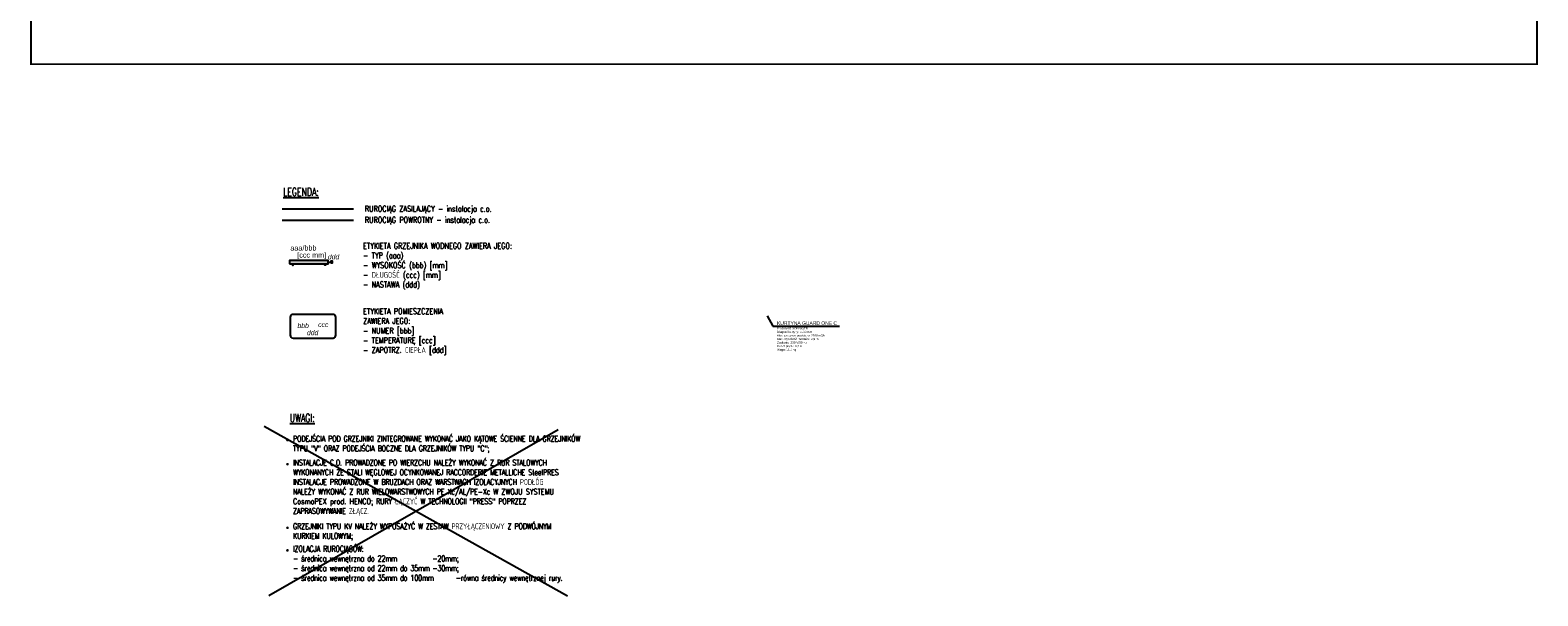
# Model space of a CAD drawing. Header units: centimetres. Extents: x -2715 to 104803, y -2927 to 32152.
# Tile 5 of 72: x 85598 to 89803, y -2927 to -1348. Entities that reach past the tile are written whole.
import ezdxf
from ezdxf.lldxf.tags import DXFTag

# ---------------------------------------------------------------- set-up
doc = ezdxf.new("R2010")
doc.units = ezdxf.units.CM
doc.header["$MEASUREMENT"] = 0
for name, color, linetype in [('_IS_sanitarne.opis', 105, 'Continuous'), ('IS_Grzejniki_Plan_rzut', 90, 'SOLID'), ('IS_Powrót', 240, 'Continuous'), ('IS_Text_Konstrukcji', 7, 'Continuous'), ('IS_Text_Odbiornikow_Therm', 7, 'Continuous'), ('IS_Zasilanie', 240, 'SOLID'), ('Sonniger opisy', 255, 'Continuous')]:
    doc.layers.add(name, color=color, linetype=linetype)
doc.layers.add('IS_Armatura_Therm', color=7, linetype='SOLID', true_color=0x000000)
doc.styles.add('FluidCAD', font='simplex.shx', dxfattribs={"width": 0.7})
doc.styles.get("Standard").update_dxf_attribs({"font": 'ARIALN.TTF'})
tags = doc.linetypes.add('Dash', pattern=[15, 10, -5]).pattern_tags.tags
tags[6:7] = [DXFTag(74, 4), DXFTag(75, 0), DXFTag(340, '0'), DXFTag(46, 0.0), DXFTag(50, 0.0), DXFTag(44, 0.0), DXFTag(45, 0.0)]
tags[4:5] = [DXFTag(74, 4), DXFTag(75, 0), DXFTag(340, '0'), DXFTag(46, 0.0), DXFTag(50, 0.0), DXFTag(44, 0.0), DXFTag(45, 0.0)]
tags = doc.linetypes.add('SOLID', pattern=[10, 10, 0]).pattern_tags.tags
tags[6:7] = [DXFTag(74, 4), DXFTag(75, 0), DXFTag(340, '0'), DXFTag(46, 0.0), DXFTag(50, 0.0), DXFTag(44, 0.0), DXFTag(45, 0.0)]
tags[4:5] = [DXFTag(74, 4), DXFTag(75, 0), DXFTag(340, '0'), DXFTag(46, 0.0), DXFTag(50, 0.0), DXFTag(44, 0.0), DXFTag(45, 0.0)]

msp = doc.modelspace()

# ---------------------------------------------------------------- hatches: boundary and pattern name
at = {"layer": 'IS_Grzejniki_Plan_rzut'}
msp.add_hatch(color=256, dxfattribs=at).paths.add_polyline_path([(86321.21, -2000), (86429.21, -2000), (86429.21, -1991), (86321.21, -1991)])

# ---------------------------------------------------------------- linework, layer by layer
for p, q in [((86250.17, -2453.15), (87096.64, -2926.85)), ((87070.17, -2463.15), (86263.76, -2926.41))]:
    msp.add_line(p, q)
at = {"lineweight": 50, "const_width": 5}
msp.add_lwpolyline([(85600.17, -1443.15), (85600.17, 1526.85), (89800.17, 1526.85), (89800.17, -1443.15), (85600.17, -1443.15)], dxfattribs=at)
at = {"layer": '_IS_sanitarne.opis', "const_width": 3.73}
for points in [[(86313.46, -2492.08, 1), (86317.19, -2492.08, 1)], [(86313.46, -2559.45, 1), (86317.19, -2559.45, 1)], [(86313.46, -2736.99, 1), (86317.19, -2736.99, 1)], [(86313.46, -2799.85, 1), (86317.19, -2799.85, 1)]]:
    msp.add_lwpolyline(points, format="xyb", close=True, dxfattribs=at)
at = {"layer": 'IS_Armatura_Therm'}
for points in [[(86429.21, -1995.5), (86435.96, -1995.5)], [(86435.96, -1997.75), (86440.46, -1997.75), (86440.46, -1993.25), (86435.96, -1993.25), (86435.96, -1997.75)]]:
    msp.add_lwpolyline(points, dxfattribs=at)
at = {"layer": 'IS_Grzejniki_Plan_rzut'}
for points in [[(86321.21, -2000), (86429.21, -2000), (86429.21, -1991), (86321.21, -1991), (86321.21, -2000)], [(86329.09, -2000), (86329.09, -2004.5), (86331.34, -2004.5), (86331.34, -2000)], [(86421.34, -2000), (86421.34, -2004.5), (86419.09, -2004.5), (86419.09, -2000)]]:
    msp.add_lwpolyline(points, dxfattribs=at)
at = {"layer": 'IS_Powrót', "linetype": 'Dash'}
msp.add_line((86300.17, -1878.34), (86499.83, -1878.34), dxfattribs=at)
at = {"layer": 'IS_Text_Konstrukcji', "linetype": 'SOLID'}
msp.add_lwpolyline([(86330.76, -2207.36), (86442.51, -2207.36, 0.414214), (86450.31, -2199.56), (86450.31, -2149.33, 0.414214), (86442.51, -2141.53), (86330.76, -2141.53, 0.414214), (86322.96, -2149.33), (86322.96, -2199.56, 0.414214), (86330.76, -2207.36)], format="xyb", dxfattribs=at)
at = {"layer": 'IS_Zasilanie'}
msp.add_line((86300.17, -1847.22), (86499.83, -1847.22), dxfattribs=at)
at = {"layer": 'Sonniger opisy'}
for p, q in [((87653.31, -2145.45), (87669.41, -2174.68)), ((87669.41, -2174.68), (87854.68, -2174.68))]:
    msp.add_line(p, q, dxfattribs=at)

# ---------------------------------------------------------------- texts
at = {"layer": '_IS_sanitarne.opis', "attachment_point": 1, "style": 'FluidCAD'}
for s, insert, char_height, width in [('{\\LLEGENDA:}', (86303.24, -1788.5), 22.5, 171.0131), ('\\pxt4;RUROCIĄG ZASILAJĄCY - instalacja c.o. ', (86531.01, -1838.6), 16.2, 621.9376), ('\\pxt4;RUROCIĄG POWROTNY - instalacja c.o. ', (86531.01, -1869.72), 16.2, 640.8892), ('ETYKIETA GRZEJNIKA WODNEGO ZAWIERA JEGO:\\P- TYP (aaa)\\P- WYSOKOŚĆ (bbb) [mm]\\P- DŁUGOŚĆ (ccc) [mm]\\P- NASTAWA (ddd)', (86526.23, -1942.12), 16.2, 457.4734), ('ETYKIETA POMIESZCZENIA\\PZAWIERA JEGO:\\P- NUMER [bbb]\\P- TEMPERATURĘ [ccc]\\P- ZAPOTRZ. CIEPŁA [ddd]', (86526.32, -2124.69), 16.2, 256.9915), ('{\\LUWAGI:}', (86321.69, -2419.13), 22.5, 99.698), ('{\\T0.95;PODEJŚCIA POD GRZEJNIKI ZINTEGROWANE WYKONAĆ JAKO KĄTOWE ŚCIENNE DLA GRZEJNIKÓW TYPU "V" ORAZ PODEJŚCIA BOCZNE DLA GRZEJNIKÓW TYPU "C";}', (86330.65, -2480.37), 16.2, 772.0643), ('{\\T0.95;INSTALACJE C.O. PROWADZONE PO WIERZCHU NALEŻY WYKONAĆ Z RUR STALOWYCH WYKONANYCH ZE STALI WĘGLOWEJ OCYNKOWANEJ RACCORDERIE METALLICHE SteelPRES INSTALACJE PROWADZONE W BRUZDACH ORAZ WARSTWACH IZOLACYJNYCH PODŁÓG NALEŻY WYKONAĆ Z RUR WIELOWARSTWOWYCH PE Xc/AL/PE-Xc }W ZWOJU SYSTEMU CosmoPEX prod. HENCO\\T0.95;; RURY ŁĄCZYĆ W TECHNOLOGII "PRESS" POPRZEZ ZAPRASOWYWANIE ZŁĄCZ.', (86330.65, -2547.05), 16.2, 711.9447), ('{\\T0.95;GRZEJNIKI TYPU KV NALEŻY WYPOSAŻYĆ W ZESTAW PRZYŁĄCZENIOWY Z PODWÓJNYM KURKIEM KULOWYM;}', (86330.65, -2724.6), 16.2, 722.8487), ('{\\T0.95;IZOLACJA RUROCIĄGÓW:\\P- średnica wewnętrzna do 22mm^I^I-20mm;\\P- średnica wewnętrzna od 22mm do 35mm^I-30mm;\\P- średnica wewnętrzna od 35mm do 100mm^I-równa średnicy wewnętrznej rury.}', (86330.65, -2787.46), 16.2, 807.9509)]:
    msp.add_mtext(s, dxfattribs=dict(at, insert=insert, char_height=char_height, width=width))
at = {"layer": 'IS_Text_Konstrukcji', "linetype": 'SOLID', "char_height": 13.608}
for s, insert, attachment_point in [('\\fArial|b0|i1|c238|p34;ddd', (86443.91, -1974.21), 2), ('{\\fArial|b0|i1|c238|p34;bbb}', (86343.25, -2179.84), 7), ('\\fArial|b0|i1|c238|p34;ddd', (86385.51, -2185.91), 2), ('\\fArial|b0|i1|c238|p34;ccc', (86415.17, -2163.19), 2)]:
    msp.add_mtext(s, dxfattribs=dict(at, insert=insert, attachment_point=attachment_point))
at = {"layer": 'IS_Text_Odbiornikow_Therm', "linetype": 'SOLID', "char_height": 14.4}
for s, insert, attachment_point in [('\\fArial|b0|i0;aaa/bbb', (86396.24, -1963.67), 9), ('\\fArial|b0|i0;[ccc mm]', (86342.62, -1987.38), 7)]:
    msp.add_mtext(s, dxfattribs=dict(at, insert=insert, attachment_point=attachment_point))
at = {"layer": 'Sonniger opisy', "insert": (87680.68, -2160.97), "char_height": 9.8921, "attachment_point": 1}
msp.add_mtext('\\fArial|b0|i0|c0|p0;KURTYNA GUARD ONE C\\P\\H0.5995x;Producent: SONNIGER\\PDługość kurtyny: 1100 mm\\PMax. przepływ powietrza: 2100 m3/h\\PMax. wysokość montażu: 2,9 m\\PZasilanie: 230 V/50 Hz\\PPobór prądu: 0,7 A\\PWaga: 11,7 kg', dxfattribs=at)

doc.saveas('drawing.dxf')
